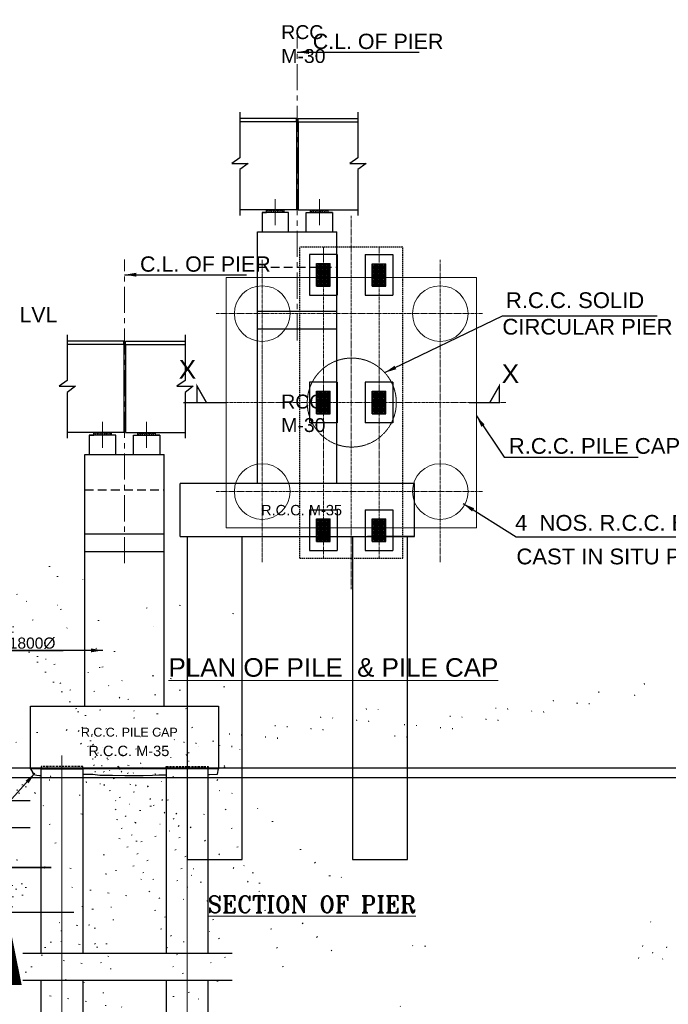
# Model space of a CAD drawing. Header units: inches. Extents: x 4599583 to 28059683, y 2538860 to 28133222513.
# Tile 14 of 89: x 4721669 to 4768288, y 28132821706 to 28132892537. Entities that reach past the tile are written whole.
import ezdxf

# ---------------------------------------------------------------- set-up
doc = ezdxf.new("R2010")
doc.units = ezdxf.units.IN
doc.header["$MEASUREMENT"] = 0
for name, pattern in [('CENTER', [2, 1.25, -0.25, 0.25, -0.25]), ('DASHED', [0.75, 0.5, -0.25]), ('DASHED2', [0.375, 0.25, -0.125]), ('HIDDEN', [0.375, 0.25, -0.125])]:
    doc.linetypes.add(name, pattern=pattern)
for name, color, linetype, lineweight in [('CEN', 3, 'CENTER', 13), ('SYM', 8, 'Continuous', 5), ('TITLE', 10, 'Continuous', 15)]:
    doc.layers.add(name, color=color, linetype=linetype, lineweight=lineweight)
for name, color, linetype in [('CENTER', 3, 'CENTER'), ('CHAINAGE', 7, 'Continuous'), ('CHNGE', 31, 'Continuous'), ('STRUCTURE', 7, 'Continuous'), ('TEX', 6, 'Continuous'), ('text', 7, 'Continuous')]:
    doc.layers.add(name, color=color, linetype=linetype)
doc.styles.add('03', font='romant.shx')
doc.styles.add('ARIAL', font='arial.ttf')
doc.styles.add('ROMANS', font='arial.ttf')
doc.styles.get("Standard").update_dxf_attribs({"font": 'arial.ttf'})
doc.linetypes.add('ZIGZAG', pattern='A,0.0001,-0.2,[131,ltypeshp.shx,S=0.2,R=0,X=-0.2,Y=0],-0.4,[131,ltypeshp.shx,S=0.2,R=180,X=0.2,Y=0],-0.2', length=0.8001)
doc.dimstyles.new('ROMANS', dxfattribs={"dimtxt": 1000, "dimasz": 850, "dimexe": 100, "dimexo": 100, "dimgap": 25, "dimtad": 1, "dimdec": 0, "dimzin": 9, "dimdsep": 46, "dimtxsty": 'ROMANS', "dimcen": 325, "dimclrd": 4, "dimclre": 4, "dimclrt": 6, "dimadec": 0, "dimazin": 0, "dimtfac": 1, "dimtdec": 0, "dimtmove": 0, "dimatfit": 3, "dimfxl": 1, "dimtolj": 1, "dimtzin": 9, "dimarcsym": 0})

# ---------------------------------------------------------------- blocks, each defined once
blk = doc.blocks.new('BN')
at = {"layer": 'CHAINAGE', "linetype": 'HIDDEN', "ltscale": 100}
blk.add_line((948848.6828196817, -1337180.460882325), (948848.6828196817, -1331589.763207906), dxfattribs=at)
at = {"layer": 'CHNGE', "linetype": 'HIDDEN', "ltscale": 100}
blk.add_line((946998.6828196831, -1337180.460882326), (946998.6828196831, -1331589.763207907), dxfattribs=at)
blk.add_line((946998.6828196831, -1337180.460882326), (946998.6828196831, -1331589.763207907), dxfattribs=at)
at = {"layer": 'STRUCTURE', "color": 0, "linetype": 'HIDDEN', "lineweight": 25, "ltscale": 100}
blk.add_line((948848.6828196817, -1331589.763207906), (946998.6828196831, -1331589.763207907), dxfattribs=at)
at = {"layer": 'STRUCTURE', "linetype": 'HIDDEN', "lineweight": 25, "ltscale": 100}
for p, q in [((948848.6828196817, -1337180.460882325), (948848.6828196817, -1331589.763207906)), ((946998.6828196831, -1337180.460882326), (948848.6828196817, -1337180.460882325))]:
    blk.add_line(p, q, dxfattribs=at)

msp = doc.modelspace()

# ---------------------------------------------------------------- hatches: boundary and pattern name
h = msp.add_hatch()
h.set_pattern_fill('ANGLE', color=256, scale=475.2, style=0)
h.set_pattern_definition([(180, (3815369.096184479, 28134607567.21101), (0, 130.6799999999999), [95.03999999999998, -35.64]), (90, (3815369.096184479, 28134607567.21101), (130.68, 8.03e-15), [95.03999999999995, -35.63999999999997])])
h.paths.add_polyline_path([(4740670.916420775, 28132878859.37635), (4739403.716420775, 28132878859.37635), (4739403.716420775, 28132878669.29635), (4740670.916420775, 28132878669.29635)])
h = msp.add_hatch()
h.set_pattern_fill('ANGLE', color=256, scale=475.2, style=0)
h.set_pattern_definition([(0, (5667875.307263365, 28134607567.21101), (0, 130.6799999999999), [95.03999999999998, -35.64]), (90, (5667875.307263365, 28134607567.21101), (-130.68, 8.03e-15), [95.03999999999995, -35.63999999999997])])
h.paths.add_polyline_path([(4742573.487027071, 28132878859.37635), (4743840.687027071, 28132878859.37635), (4743840.687027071, 28132878669.29635), (4742573.487027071, 28132878669.29635)])
h = msp.add_hatch()
h.set_pattern_fill('ANGLE', color=256, scale=475.2, style=0)
h.set_pattern_definition([(180, (3802953.472583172, 28134591548.14912), (0, 130.6799999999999), [95.03999999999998, -35.64]), (90, (3802953.472583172, 28134591548.14912), (130.68, 8.03e-15), [95.03999999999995, -35.63999999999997])])
h.paths.add_polyline_path([(4728255.292819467, 28132862840.31446), (4726988.092819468, 28132862840.31446), (4726988.092819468, 28132862650.23446), (4728255.292819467, 28132862650.23446)])
h = msp.add_hatch()
h.set_pattern_fill('ANGLE', color=256, scale=475.2, style=0)
h.set_pattern_definition([(0, (5655459.683662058, 28134591548.14912), (0, 130.6799999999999), [95.03999999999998, -35.64]), (90, (5655459.683662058, 28134591548.14912), (-130.68, 8.03e-15), [95.03999999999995, -35.63999999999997])])
h.paths.add_polyline_path([(4730157.863425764, 28132862840.31446), (4731425.063425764, 28132862840.31446), (4731425.063425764, 28132862650.23446), (4730157.863425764, 28132862650.23446)])
at = {"layer": 'CHNGE', "ltscale": 20}
h = msp.add_hatch(dxfattribs=at)
h.set_pattern_fill('ANSI31', color=256, scale=2100, style=0)
h.set_pattern_definition([(45, (11622480820.99469, 48107768255.20454), (-185.6155300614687, 185.6155300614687), [])])
h.paths.add_polyline_path([(4707650.578149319, 28132828344.63838), (4704578.510417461, 28132828344.63838), (4704578.510417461, 28132827594.63838), (4707650.578149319, 28132827594.63838)])
h.paths.add_polyline_path([(4708700.578149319, 28132828344.63838), (4707650.578149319, 28132828344.63838), (4707650.578149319, 28132827594.63838), (4708700.578149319, 28132827423.7175)])
h.paths.add_polyline_path([(4708700.578149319, 28132827423.7175), (4707650.578149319, 28132827594.63838), (4707650.578149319, 28132823094.63838), (4712750.578149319, 28132823094.63838), (4712750.578149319, 28132827594.63838), (4711700.578149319, 28132827594.63838), (4711700.578149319, 28132823844.63838), (4708700.578149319, 28132823844.63838)])
h.paths.add_polyline_path([(4712750.578149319, 28132828344.63838), (4711700.578149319, 28132828344.63838), (4711700.578149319, 28132827594.63838), (4712750.578149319, 28132827594.63838)])
h.paths.add_polyline_path([(4716650.578149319, 28132828344.63838), (4712750.578149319, 28132828344.63838), (4712750.578149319, 28132827594.63838), (4716650.578149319, 28132827594.63838)])
h.paths.add_polyline_path([(4717700.578149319, 28132828344.63838), (4716650.578149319, 28132828344.63838), (4716650.578149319, 28132827594.63838), (4717700.578149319, 28132827603.58006)])
h.paths.add_polyline_path([(4717700.578149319, 28132827603.58006), (4716650.578149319, 28132827594.63838), (4716650.578149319, 28132823094.63838), (4721750.578149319, 28132823094.63838), (4721750.578149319, 28132827594.63838), (4720700.578149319, 28132827594.63838), (4720700.578149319, 28132823844.63838), (4717700.578149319, 28132823844.63838)])
h.paths.add_polyline_path([(4721750.578149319, 28132828344.63838), (4720700.578149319, 28132828344.63838), (4720700.578149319, 28132827594.63838), (4721750.578149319, 28132827594.63838)])
h.paths.add_polyline_path([(4725037.579240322, 28132828344.63838), (4721750.578149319, 28132828344.63838), (4721750.578149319, 28132827594.63838), (4725037.579240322, 28132827594.63838)])
at = {"layer": 'STRUCTURE'}
h = msp.add_hatch(dxfattribs=at)
h.set_pattern_fill('ANGLE', color=8, scale=374.99625, angle=-270.0000000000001, style=0)
h.set_pattern_definition([(90, (4729677.185656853, 28132195949.24014), (-103.12396875, 1.57859294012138e-13), [74.99925, -28.12471875]), (180, (4729677.185656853, 28132195949.24014), (-1.641736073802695e-13, -103.12396875), [74.99925, -28.12471875])])
h.paths.add_polyline_path([(4743004.194614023, 28132874455.30817), (4743004.194614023, 28132873879.35203), (4743991.507403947, 28132873879.35203), (4743991.507403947, 28132874986.66109), (4743542.858158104, 28132874986.66109, -0.1281787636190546)])
h.paths.add_polyline_path([(4743004.194614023, 28132874986.66109), (4743004.194614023, 28132874455.30817, 0.128178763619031), (4743542.858158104, 28132874986.66109)])
h.paths.add_polyline_path([(4743004.194614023, 28132873879.35203), (4743004.194614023, 28132873361.67734), (4743991.507403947, 28132873361.67734), (4743991.507403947, 28132873879.35203)])
h = msp.add_hatch(dxfattribs=at)
h.set_pattern_fill('ANGLE', color=8, scale=374.99625, angle=-270.0000000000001, style=0)
h.set_pattern_definition([(90, (4733677.14565685, 28132195947.91177), (-103.12396875, 1.57859294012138e-13), [74.99925, -28.12471875]), (180, (4733677.14565685, 28132195947.91177), (-1.641736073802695e-13, -103.12396875), [74.99925, -28.12471875])])
h.paths.add_polyline_path([(4747004.154614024, 28132874453.9798), (4747004.154614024, 28132873878.02367), (4747991.467403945, 28132873878.02367), (4747991.467403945, 28132874985.33273), (4747542.818158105, 28132874985.33273, -0.1281787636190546)])
h.paths.add_polyline_path([(4747004.154614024, 28132874985.33273), (4747004.154614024, 28132874453.9798, 0.128178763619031), (4747542.818158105, 28132874985.33273)])
h.paths.add_polyline_path([(4747004.154614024, 28132873878.02367), (4747004.154614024, 28132873360.34898), (4747991.467403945, 28132873360.34898), (4747991.467403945, 28132873878.02367)])
h = msp.add_hatch(dxfattribs=at)
h.set_pattern_fill('ANGLE', color=8, scale=374.99625, angle=-270.0000000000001, style=0)
h.set_pattern_definition([(90, (4729677.185656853, 28132186767.9366), (-103.12396875, 1.57859294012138e-13), [74.99925, -28.12471875]), (180, (4729677.185656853, 28132186767.9366), (-1.641736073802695e-13, -103.12396875), [74.99925, -28.12471875])])
h.paths.add_polyline_path([(4743004.194614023, 28132865274.00463), (4743004.194614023, 28132864698.0485), (4743991.507403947, 28132864698.0485), (4743991.507403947, 28132865805.35755), (4743542.858158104, 28132865805.35755, -0.1281787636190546)])
h.paths.add_polyline_path([(4743004.194614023, 28132865805.35755), (4743004.194614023, 28132865274.00463, 0.128178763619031), (4743542.858158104, 28132865805.35755)])
h.paths.add_polyline_path([(4743004.194614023, 28132864698.0485), (4743004.194614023, 28132864180.3738), (4743991.507403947, 28132864180.3738), (4743991.507403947, 28132864698.0485)])
h = msp.add_hatch(dxfattribs=at)
h.set_pattern_fill('ANGLE', color=8, scale=374.99625, angle=-270.0000000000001, style=0)
h.set_pattern_definition([(90, (4733677.145656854, 28132186767.9366), (-103.12396875, 1.57859294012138e-13), [74.99925, -28.12471875]), (180, (4733677.145656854, 28132186767.9366), (-1.641736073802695e-13, -103.12396875), [74.99925, -28.12471875])])
h.paths.add_polyline_path([(4747004.154614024, 28132865274.00463), (4747004.154614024, 28132864698.0485), (4747991.467403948, 28132864698.0485), (4747991.467403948, 28132865805.35755), (4747542.818158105, 28132865805.35755, -0.1281787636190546)])
h.paths.add_polyline_path([(4747004.154614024, 28132865805.35755), (4747004.154614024, 28132865274.00463, 0.128178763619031), (4747542.818158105, 28132865805.35755)])
h.paths.add_polyline_path([(4747004.154614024, 28132864698.0485), (4747004.154614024, 28132864180.3738), (4747991.467403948, 28132864180.3738), (4747991.467403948, 28132864698.0485)])
h = msp.add_hatch(dxfattribs=at)
h.set_pattern_fill('ANGLE', color=8, scale=374.99625, angle=-270.0000000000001, style=0)
h.set_pattern_definition([(90, (4729677.185656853, 28132177586.63306), (-103.12396875, 1.57859294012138e-13), [74.99925, -28.12471875]), (180, (4729677.185656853, 28132177586.63306), (-1.641736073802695e-13, -103.12396875), [74.99925, -28.12471875])])
h.paths.add_polyline_path([(4743004.194614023, 28132856092.7011), (4743004.194614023, 28132855516.74496), (4743991.507403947, 28132855516.74496), (4743991.507403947, 28132856624.05402), (4743542.858158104, 28132856624.05402, -0.1281787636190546)])
h.paths.add_polyline_path([(4743004.194614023, 28132856624.05402), (4743004.194614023, 28132856092.7011, 0.128178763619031), (4743542.858158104, 28132856624.05402)])
h.paths.add_polyline_path([(4743004.194614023, 28132855516.74496), (4743004.194614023, 28132854999.07027), (4743991.507403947, 28132854999.07027), (4743991.507403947, 28132855516.74496)])
h = msp.add_hatch(dxfattribs=at)
h.set_pattern_fill('ANGLE', color=8, scale=374.99625, angle=-270.0000000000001, style=0)
h.set_pattern_definition([(90, (4733677.14565685, 28132177583.58969), (-103.12396875, 1.57859294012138e-13), [74.99925, -28.12471875]), (180, (4733677.14565685, 28132177583.58969), (-1.641736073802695e-13, -103.12396875), [74.99925, -28.12471875])])
h.paths.add_polyline_path([(4747004.154614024, 28132856089.65772), (4747004.154614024, 28132855513.70159), (4747991.467403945, 28132855513.70159), (4747991.467403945, 28132856621.01064), (4747542.818158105, 28132856621.01064, -0.1281787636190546)])
h.paths.add_polyline_path([(4747004.154614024, 28132856621.01064), (4747004.154614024, 28132856089.65772, 0.128178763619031), (4747542.818158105, 28132856621.01064)])
h.paths.add_polyline_path([(4747004.154614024, 28132855513.70159), (4747004.154614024, 28132854996.02689), (4747991.467403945, 28132854996.02689), (4747991.467403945, 28132855513.70159)])
at = {"layer": 'SYM'}
h = msp.add_hatch(dxfattribs=at)
h.set_pattern_fill('AR-CONC', color=256, scale=120, style=0)
h.set_pattern_definition([(49.99999999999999, (11622495026.79466, 48107747061.76063), (860.7122191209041, -75.30256197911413), [90, -990]), (355, (11622495026.79466, 48107747061.76063), (-166.5016003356, 902.6305604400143), [72.00000000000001, -792.0000000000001]), (100.4513999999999, (11622495098.52068, 48107747055.48542), (694.2112580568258, 827.3274504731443), [76.48822799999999, -841.3705343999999]), (46.18420000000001, (11622495026.79466, 48107747301.76063), (1280.689258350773, -198.6228171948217), [135, -1485]), (96.63559999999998, (11622495133.51876, 48107747285.20866), (1121.595246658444, 1168.94144508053), [114.7323455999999, -1262.055599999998]), (351.1842, (11622495026.79466, 48107747301.76063), (1121.594334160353, 1168.94232111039), [108, -1188]), (21, (11622495146.79466, 48107747241.76063), (716.2884625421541, -483.1426687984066), [90, -990]), (326.0000000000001, (11622495146.79466, 48107747241.76063), (291.9783983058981, 870.1800540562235), [71.99999999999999, -791.9999999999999]), (71.4514, (11622495206.48534, 48107747201.4987), (1008.267154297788, 387.0365960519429), [76.488228, -841.3705344]), (37.49999999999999, (11622495026.79466, 48107747061.76063), (14.5918263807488, 399.4726245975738), [0, -782.4, 0, -804.0000000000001, 0, -795.0000000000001]), (7.500000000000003, (11622495026.79466, 48107747061.76063), (315.6834449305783, 473.2940542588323), [0, -458.3999999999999, 0, -764.4, 0, -302.9999999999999]), (327.5, (11622494759.19466, 48107747061.76063), (640.586923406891, -27.06584608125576), [0, -300, 0, -936, 0, -1242]), (317.5, (11622494639.19466, 48107747061.76063), (699.8234032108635, 120.1259787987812), [0, -390, 0, -621.6, 0, -882])])
h.paths.add_polyline_path([(4722606.378122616, 28132838651.19446), (4722156.378122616, 28132838651.19446), (4722267.927990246, 28132838247.34373), (4722298.771374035, 28132838196.06126), (4722500.28519659, 28132838175.27657), (4722606.378122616, 28132838175.27657)])
h.paths.add_polyline_path([(4731606.378122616, 28132838651.19446), (4726206.378122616, 28132838651.19446), (4726206.378122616, 28132838258.41533), (4726936.765352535, 28132838258.41533), (4727436.020237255, 28132838196.06126), (4728342.551243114, 28132838196.06126), (4729216.247995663, 28132838175.27657), (4730235.559471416, 28132838175.27657), (4730622.033886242, 28132838196.06126), (4731079.683965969, 28132838216.84595), (4731606.378122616, 28132838203.49701)])
h.paths.add_polyline_path([(4735656.378122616, 28132838651.19446), (4735206.378122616, 28132838651.19446), (4735206.378122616, 28132838240.91322), (4735319.824728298, 28132838242.41756), (4735457.479505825, 28132838250.88334)])

# ---------------------------------------------------------------- linework, layer by layer
at = {"ltscale": 800}
for p, q in [((4737500.652239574, 28132885878.32067), (4737500.652239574, 28132882603.29361)), ((4741558.841723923, 28132885432.97635), (4737500.652239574, 28132885432.97635)), ((4741558.841723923, 28132885195.37635), (4741558.841723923, 28132885432.97635)), ((4741685.561723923, 28132885195.37635), (4741685.561723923, 28132885432.97635)), ((4741685.561723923, 28132885432.97635), (4745973.21355081, 28132885432.97635)), ((4745973.21355081, 28132885878.32067), (4745973.21355081, 28132882603.29361)), ((4741558.841723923, 28132885195.37635), (4737500.652239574, 28132885195.37635)), ((4741558.841723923, 28132885195.37635), (4741558.841723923, 28132878859.37635)), ((4741685.561723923, 28132885195.37635), (4741685.561723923, 28132878859.37635)), ((4741685.561723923, 28132885195.37635), (4745973.21355081, 28132885195.37635)), ((4737500.652239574, 28132882603.29361), (4736921.131074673, 28132882196.50039)), ((4745973.21355081, 28132882603.29361), (4745388.343989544, 28132882196.50039)), ((4736921.131074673, 28132882196.50039), (4738097.70989085, 28132882196.50039)), ((4738097.70989085, 28132882196.50039), (4737500.652239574, 28132881748.28942)), ((4745388.343989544, 28132882196.50039), (4746560.40266184, 28132882196.50039)), ((4746560.40266184, 28132882196.50039), (4745973.21355081, 28132881748.28942)), ((4737500.652239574, 28132881748.28942), (4737500.652239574, 28132878458.01214)), ((4745973.21355081, 28132881748.28942), (4745973.21355081, 28132878458.01214)), ((4741558.841723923, 28132878859.37635), (4737500.652239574, 28132878859.37635)), ((4741685.561723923, 28132878859.37635), (4745973.213550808, 28132878859.37635)), ((4725085.028638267, 28132869859.25879), (4725085.028638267, 28132866584.23172)), ((4733557.589949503, 28132869859.25879), (4733557.589949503, 28132866584.23172)), ((4729143.218122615, 28132869413.91446), (4725085.028638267, 28132869413.91446)), ((4729143.218122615, 28132869176.31446), (4725085.028638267, 28132869176.31446)), ((4729143.218122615, 28132869176.31446), (4729143.218122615, 28132869413.91446)), ((4729143.218122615, 28132869176.31446), (4729143.218122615, 28132862840.31446)), ((4729269.938122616, 28132869176.31446), (4729269.938122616, 28132869413.91446)), ((4729269.938122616, 28132869413.91446), (4733557.589949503, 28132869413.91446)), ((4729269.938122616, 28132869176.31446), (4729269.938122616, 28132862840.31446)), ((4729269.938122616, 28132869176.31446), (4733557.589949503, 28132869176.31446)), ((4725085.028638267, 28132866584.23172), (4724505.507473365, 28132866177.4385)), ((4733557.589949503, 28132866584.23172), (4732972.720388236, 28132866177.4385)), ((4724505.507473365, 28132866177.4385), (4725682.086289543, 28132866177.4385)), ((4725682.086289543, 28132866177.4385), (4725085.028638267, 28132865729.22753)), ((4725085.028638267, 28132865729.22753), (4725085.028638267, 28132862438.95025)), ((4732972.720388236, 28132866177.4385), (4734144.779060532, 28132866177.4385)), ((4734144.779060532, 28132866177.4385), (4733557.589949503, 28132865729.22753)), ((4733557.589949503, 28132865729.22753), (4733557.589949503, 28132862438.95025)), ((4729143.218122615, 28132862840.31446), (4725085.028638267, 28132862840.31446)), ((4729269.938122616, 28132862840.31446), (4733557.589949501, 28132862840.31446)), ((4733207.20172392, 28132855368.65635), (4733207.20172392, 28132859170.25635)), ((4750037.20172392, 28132855368.65635), (4750037.20172392, 28132859170.25635)), ((4741622.20172392, 28132855368.65635), (4750037.20172392, 28132855368.65635)), ((4743602.20172392, 28132855368.65635), (4747562.20172392, 28132855368.65635)), ((4750037.20172392, 28132855368.65635), (4746671.201723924, 28132855368.65635)), ((4722456.378122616, 28132843151.19446), (4726355.378122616, 28132843151.19446))]:
    msp.add_line(p, q, dxfattribs=at)
for p, q in [((4740987.716420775, 28132878669.29635), (4739086.916420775, 28132878669.29635)), ((4739086.916420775, 28132878669.29635), (4739086.916420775, 28132877275.37635)), ((4739086.916420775, 28132878669.29635), (4739403.716420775, 28132878669.29635)), ((4739403.716420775, 28132878669.29635), (4739403.716420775, 28132878859.37635)), ((4740670.916420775, 28132878859.37635), (4739403.716420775, 28132878859.37635)), ((4740670.916420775, 28132878669.29635), (4740670.916420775, 28132878859.37635)), ((4740987.716420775, 28132878669.29635), (4740670.916420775, 28132878669.29635)), ((4740987.716420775, 28132877275.37635), (4740987.716420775, 28132878669.29635)), ((4742256.687027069, 28132877275.37635), (4742256.687027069, 28132878669.29635)), ((4742256.687027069, 28132878669.29635), (4744157.48702707, 28132878669.29635)), ((4742256.687027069, 28132878669.29635), (4742573.48702707, 28132878669.29635)), ((4742573.48702707, 28132878669.29635), (4742573.48702707, 28132878859.37635)), ((4742573.48702707, 28132878859.37635), (4743840.687027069, 28132878859.37635)), ((4743840.687027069, 28132878669.29635), (4743840.687027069, 28132878859.37635)), ((4744157.48702707, 28132878669.29635), (4743840.687027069, 28132878669.29635)), ((4744157.48702707, 28132878669.29635), (4744157.48702707, 28132877275.37635)), ((4738771.001723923, 28132877275.37635), (4744473.401723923, 28132877275.37635)), ((4738771.001723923, 28132871572.97635), (4738771.001723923, 28132877275.37635)), ((4744473.401723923, 28132871572.97635), (4744473.401723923, 28132877275.37635)), ((4738771.001723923, 28132871572.97635), (4744473.401723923, 28132871572.97635)), ((4738771.001723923, 28132859170.25635), (4738771.001723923, 28132871572.97635)), ((4744473.401723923, 28132859170.25635), (4744473.401723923, 28132871572.97635)), ((4738771.001723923, 28132870305.77635), (4744473.401723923, 28132870305.77635)), ((4726988.092819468, 28132862650.23446), (4726988.092819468, 28132862840.31446)), ((4728255.292819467, 28132862840.31446), (4726988.092819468, 28132862840.31446)), ((4728255.292819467, 28132862650.23446), (4728255.292819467, 28132862840.31446)), ((4730157.863425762, 28132862650.23446), (4730157.863425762, 28132862840.31446)), ((4730157.863425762, 28132862840.31446), (4731425.063425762, 28132862840.31446)), ((4731425.063425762, 28132862650.23446), (4731425.063425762, 28132862840.31446)), ((4728572.092819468, 28132862650.23446), (4726671.292819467, 28132862650.23446)), ((4726671.292819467, 28132862650.23446), (4726671.292819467, 28132861256.31446)), ((4726671.292819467, 28132862650.23446), (4726988.092819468, 28132862650.23446)), ((4728572.092819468, 28132862650.23446), (4728255.292819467, 28132862650.23446)), ((4728572.092819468, 28132861256.31446), (4728572.092819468, 28132862650.23446)), ((4729841.063425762, 28132861256.31446), (4729841.063425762, 28132862650.23446)), ((4729841.063425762, 28132862650.23446), (4731741.863425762, 28132862650.23446)), ((4729841.063425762, 28132862650.23446), (4730157.863425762, 28132862650.23446)), ((4731741.863425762, 28132862650.23446), (4731425.063425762, 28132862650.23446)), ((4731741.863425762, 28132862650.23446), (4731741.863425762, 28132861256.31446)), ((4726355.378122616, 28132861256.31446), (4732057.778122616, 28132861256.31446)), ((4726355.378122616, 28132855553.91446), (4726355.378122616, 28132861256.31446)), ((4732057.778122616, 28132855553.91446), (4732057.778122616, 28132861256.31446)), ((4750037.20172392, 28132859170.25635), (4733207.20172392, 28132859170.25635)), ((4750037.20172392, 28132859170.25635), (4733207.20172392, 28132859170.25635)), ((4726355.378122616, 28132855553.91446), (4732057.778122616, 28132855553.91446)), ((4726355.378122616, 28132843151.19446), (4726355.378122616, 28132855553.91446)), ((4732057.778122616, 28132843151.19446), (4732057.778122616, 28132855553.91446)), ((4733207.20172392, 28132855368.65635), (4750037.20172392, 28132855368.65635)), ((4726355.378122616, 28132854286.71446), (4732057.778122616, 28132854286.71446))]:
    msp.add_line(p, q)
at = {"linetype": 'DASHED2', "ltscale": 2500}
for p, q in [((4738771.001723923, 28132874740.97635), (4744473.401723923, 28132874740.97635)), ((4726355.378122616, 28132858721.91446), (4732057.778122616, 28132858721.91446))]:
    msp.add_line(p, q, dxfattribs=at)
at = {"linetype": 'ZIGZAG', "ltscale": 1500}
for p, q in [((4707381.883365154, 28132836373.83656), (4722427.483674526, 28132836373.83656)), ((4707381.883365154, 28132834419.03796), (4722427.483674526, 28132834419.03796)), ((4721887.683338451, 28132825390.27221), (4736933.283647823, 28132825390.27221)), ((4721887.683338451, 28132823435.47361), (4736933.283647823, 28132823435.47361))]:
    msp.add_line(p, q, dxfattribs=at)
at = {"linetype": 'Continuous', "lineweight": 9, "ltscale": 100}
msp.add_lwpolyline([(4736497.921008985, 28132855992.95568), (4754497.741008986, 28132855992.95568), (4754497.741008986, 28132873992.77568), (4736497.921008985, 28132873992.77568)], close=True, dxfattribs=at)
at = {"const_width": 99.99899999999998}
for points in [[(4736497.921008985, 28132864992.86568), (4734415.03343147, 28132864992.86568), (4734415.03343147, 28132866181.57395), (4735110.174322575, 28132864962.86598)], [(4753969.746288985, 28132864992.86568), (4756134.6330465, 28132864992.86568), (4756134.6330465, 28132866181.57395), (4755439.492155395, 28132864962.86598)]]:
    msp.add_lwpolyline(points, dxfattribs=at)
for points in [[(4722456.378122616, 28132838651.19446), (4722685.128436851, 28132838247.34373), (4722898.771374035, 28132838196.06126), (4722898.771374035, 28132838196.06126), (4723100.28519659, 28132838175.27657), (4723206.378122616, 28132838175.27657)], [(4735206.378122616, 28132838240.91322), (4735319.824728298, 28132838242.41756), (4735882.654875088, 28132838250.88334), (4735956.378122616, 28132838651.19446)], [(4726206.378122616, 28132838258.41533), (4726936.765352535, 28132838258.41533), (4727436.020237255, 28132838196.06126), (4728342.551243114, 28132838196.06126), (4729216.247995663, 28132838175.27657), (4730535.559471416, 28132838175.27657), (4731222.033886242, 28132838196.06126), (4731679.683965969, 28132838216.84595), (4732206.378122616, 28132838203.49701)]]:
    msp.add_lwpolyline(points)
at = {"linetype": 'Continuous', "lineweight": 9, "ltscale": 100}
for centre in [(4739097.895008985, 28132871392.80168), (4751897.767008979, 28132871392.80168), (4739097.895008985, 28132858592.92968), (4751897.767008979, 28132858592.92968)]:
    msp.add_circle(centre, 1999.979999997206, dxfattribs=at)
at = {"linetype": 'HIDDEN', "lineweight": 9, "ltscale": 100}
msp.add_circle((4745538.830598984, 28132864992.86568), 3199.96800000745, dxfattribs=at)
at = {"layer": 'CEN', "color": 0, "ltscale": 1500}
for p, q in [((4741622.20172392, 28132869466.45222), (4741622.201723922, 28132891293.99377)), ((4729206.578122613, 28132853447.39033), (4729206.578122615, 28132875274.93188)), ((4727621.692819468, 28132861741.59446), (4727621.692819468, 28132863708.69289)), ((4730791.463425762, 28132861741.59446), (4730791.463425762, 28132863708.69289))]:
    msp.add_line(p, q, dxfattribs=at)
at = {"layer": 'CEN', "ltscale": 1500}
for p, q in [((4740037.316420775, 28132877760.65635), (4740037.316420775, 28132879727.75478)), ((4743207.087027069, 28132877760.65635), (4743207.087027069, 28132879727.75478))]:
    msp.add_line(p, q, dxfattribs=at)
at = {"layer": 'CEN', "ltscale": 150}
for p, q in [((4745497.831008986, 28132878417.52322), (4745497.831008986, 28132851568.20814)), ((4743497.851008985, 28132853811.58214), (4743497.851008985, 28132876174.14921)), ((4747497.811008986, 28132853811.58214), (4747497.811008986, 28132876174.14921)), ((4751897.767008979, 28132875251.10756), (4751897.767008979, 28132853518.40799)), ((4735795.287789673, 28132871392.80168), (4754925.449368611, 28132871392.80168)), ((4734374.033841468, 28132864992.86568), (4756621.628176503, 28132864992.86568)), ((4735795.287789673, 28132858592.92968), (4754925.449368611, 28132858592.92968))]:
    msp.add_line(p, q, dxfattribs=at)
at = {"layer": 'CEN', "ltscale": 45}
msp.add_line((4739097.895008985, 28132875251.10756), (4739097.895008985, 28132853518.40799), dxfattribs=at)
at = {"layer": 'CEN', "color": 0, "ltscale": 30}
for p, q in [((4733706.378122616, 28132810908.5279), (4733706.378122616, 28132840032.83646)), ((4724706.378122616, 28132810908.5279), (4724706.378122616, 28132839611.61288))]:
    msp.add_line(p, q, dxfattribs=at)
at = {"layer": 'CENTER', "color": 3, "linetype": 'Continuous'}
msp.add_line((4733436.487661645, 28132864992.86568), (4736497.921008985, 28132864992.86568), dxfattribs=at)
at = {"layer": 'CENTER', "color": 0, "linetype": 'Continuous'}
msp.add_lwpolyline([(4599583.245159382, 28133045717.46151), (4917789.681113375, 28133045717.46151), (4917789.681113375, 28132837989.55218), (4599583.245159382, 28132837989.55218)], close=True, dxfattribs=at)
at = {"layer": 'CHAINAGE', "linetype": 'ByBlock'}
for p, q in [((4742497.861008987, 28132875639.27084), (4742497.861008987, 28132872709.06758)), ((4744497.841008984, 28132875639.27084), (4742497.861008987, 28132875639.27084)), ((4744497.841008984, 28132875639.27084), (4744497.841008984, 28132872709.06758)), ((4746497.821008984, 28132875639.27084), (4748497.801008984, 28132875639.27084)), ((4746497.821008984, 28132875639.27084), (4746497.821008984, 28132872709.06758)), ((4748497.801008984, 28132875639.27084), (4748497.801008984, 28132872709.06758)), ((4742497.861008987, 28132872709.06758), (4744497.841008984, 28132872709.06758)), ((4746497.821008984, 28132872709.06758), (4748497.801008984, 28132872709.06758)), ((4744497.841008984, 28132866457.9673), (4742497.861008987, 28132866457.9673)), ((4742497.861008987, 28132866457.9673), (4742497.861008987, 28132863527.76405)), ((4744497.841008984, 28132866457.9673), (4744497.841008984, 28132863527.76405)), ((4748497.801008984, 28132866457.9673), (4746497.821008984, 28132866457.9673)), ((4746497.821008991, 28132866457.9673), (4746497.821008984, 28132863527.76405)), ((4748497.801008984, 28132866457.9673), (4748497.801008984, 28132863527.76405)), ((4744497.841008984, 28132863527.76405), (4742497.861008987, 28132863527.76405)), ((4748497.801008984, 28132863527.76405), (4746497.821008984, 28132863527.76405)), ((4742497.861008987, 28132857276.66377), (4744497.841008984, 28132857276.66377)), ((4742497.861008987, 28132857276.66377), (4742497.861008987, 28132854346.46051)), ((4744497.841008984, 28132857276.66377), (4744497.841008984, 28132854346.46051)), ((4746497.821008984, 28132857276.66377), (4748497.801008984, 28132857276.66377)), ((4746497.821008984, 28132857276.66377), (4746497.821008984, 28132854346.46051)), ((4748497.801008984, 28132857276.66377), (4748497.801008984, 28132854346.46051)), ((4742497.861008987, 28132854346.46051), (4744497.841008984, 28132854346.46051)), ((4746497.821008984, 28132854346.46051), (4748497.801008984, 28132854346.46051))]:
    msp.add_line(p, q, dxfattribs=at)
at = {"layer": 'CHNGE', "color": 50}
msp.add_lwpolyline([(4600293.868862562, 28133045006.8378), (4917079.057410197, 28133045006.8378), (4917079.057410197, 28132838700.17588), (4600293.868862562, 28132838700.17588)], close=True, dxfattribs=at)
at = {"layer": 'CHNGE', "color": 0, "linetype": 'DASHED', "ltscale": 300}
for points in [[(4726206.378122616, 28132838801.19446), (4723206.378122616, 28132838801.19446), (4723206.378122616, 28132838651.19446), (4726206.378122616, 28132838651.19446)], [(4732206.378122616, 28132838801.19446), (4735206.378122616, 28132838801.19446), (4735206.378122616, 28132838651.19446), (4732206.378122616, 28132838651.19446)]]:
    msp.add_lwpolyline(points, close=True, dxfattribs=at)
at = {"layer": 'STRUCTURE', "color": 253}
for p, q in [((4743004.194614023, 28132874986.66109), (4743991.507403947, 28132874986.66109)), ((4743004.194614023, 28132873361.67734), (4743004.194614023, 28132874986.66109)), ((4743991.507403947, 28132873361.67734), (4743991.507403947, 28132874986.66109)), ((4747004.154614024, 28132874985.33273), (4747991.467403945, 28132874985.33273)), ((4747004.154614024, 28132873360.34898), (4747004.154614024, 28132874985.33273)), ((4747991.467403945, 28132873360.34898), (4747991.467403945, 28132874985.33273)), ((4743004.194614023, 28132873361.67734), (4743991.507403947, 28132873361.67734)), ((4747004.154614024, 28132873360.34898), (4747991.467403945, 28132873360.34898)), ((4743004.194614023, 28132865805.35755), (4743991.507403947, 28132865805.35755)), ((4743004.194614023, 28132864180.3738), (4743004.194614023, 28132865805.35755)), ((4743991.507403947, 28132864180.3738), (4743991.507403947, 28132865805.35755)), ((4747004.154614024, 28132865805.35755), (4747991.467403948, 28132865805.35755)), ((4747004.154614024, 28132864180.3738), (4747004.154614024, 28132865805.35755)), ((4747991.467403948, 28132864180.3738), (4747991.467403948, 28132865805.35755)), ((4743004.194614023, 28132864180.3738), (4743991.507403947, 28132864180.3738)), ((4747004.154614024, 28132864180.3738), (4747991.467403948, 28132864180.3738)), ((4743004.194614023, 28132856624.05402), (4743991.507403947, 28132856624.05402)), ((4743004.194614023, 28132854999.07027), (4743004.194614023, 28132856624.05402)), ((4743991.507403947, 28132854999.07027), (4743991.507403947, 28132856624.05402)), ((4747004.154614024, 28132856621.01064), (4747991.467403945, 28132856621.01064)), ((4747004.154614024, 28132854996.02689), (4747004.154614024, 28132856621.01064)), ((4747991.467403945, 28132854996.02689), (4747991.467403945, 28132856621.01064)), ((4743004.194614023, 28132854999.07027), (4743991.507403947, 28132854999.07027)), ((4747004.154614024, 28132854996.02689), (4747991.467403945, 28132854996.02689))]:
    msp.add_line(p, q, dxfattribs=at)
at = {"layer": 'TEX', "color": 0, "ltscale": 20}
msp.add_line((4720700.578149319, 28132828344.63838), (4725037.579240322, 28132828344.63838), dxfattribs=at)
msp.add_lwpolyline([(4722456.378122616, 28132843151.19446), (4735956.378122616, 28132843151.19446), (4735956.378122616, 28132838651.19446), (4722456.378122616, 28132838651.19446)], close=True, dxfattribs=at)
for points in [[(4723206.378122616, 28132825390.27221), (4723206.378122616, 28132838651.19446), (4726206.378122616, 28132838651.19446), (4726206.378122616, 28132825390.27221)], [(4735206.378122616, 28132825390.27221), (4735206.378122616, 28132838651.19446), (4732206.378122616, 28132838651.19446), (4732206.378122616, 28132825390.27221)], [(4726206.378122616, 28132823435.47361), (4726206.378122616, 28132812861.07403), (4723206.378122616, 28132812861.07403), (4723206.378122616, 28132823435.47361)], [(4732206.378122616, 28132823435.47361), (4732206.378122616, 28132812861.07403), (4735206.378122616, 28132812861.07403), (4735206.378122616, 28132823435.47361)]]:
    msp.add_lwpolyline(points, dxfattribs=at)
at = {"layer": 'text', "linetype": 'ByBlock'}
msp.add_line((4723558.083501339, 28132828344.63838), (4725559.514531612, 28132828344.63838), dxfattribs=at)
at = {"layer": 'text'}
for points in [[(4733702.20172392, 28132855368.65635), (4733702.20172392, 28132847331.82471)], [(4737662.20172392, 28132849890.20934), (4737662.20172392, 28132855368.65635)], [(4745582.20172392, 28132855368.65635), (4745582.20172392, 28132847331.82471)], [(4749542.20172392, 28132849890.20934), (4749542.20172392, 28132855368.65635)], [(4749542.20172392, 28132849890.20934), (4749542.20172392, 28132855299.70601)], [(4749542.20172392, 28132840447.8078), (4749542.20172392, 28132849942.58818)], [(4733702.20172392, 28132847331.82471), (4733702.20172392, 28132832123.82436), (4737662.20172392, 28132832123.82436), (4737662.20172392, 28132849890.20934)], [(4745582.20172392, 28132847331.82471), (4745582.20172392, 28132832123.82436), (4749542.20172392, 28132832123.82436), (4749542.20172392, 28132849236.66072)]]:
    msp.add_lwpolyline(points, dxfattribs=at)

# ---------------------------------------------------------------- block references
at = {"layer": 'CHNGE', "xscale": 3.99995999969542, "yscale": 3.999961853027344, "zscale": 3.99996}
msp.add_blockref('BN', (953841.0166776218, 28138202479.93845), dxfattribs=at)

# ---------------------------------------------------------------- texts
at = {"ltscale": 800, "char_height": 1100, "width": 44849.30822679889, "attachment_point": 1}
for insert in [(4742734.38268459, 28132891528.92339), (4730318.759083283, 28132875509.86151)]:
    msp.add_mtext('C.L. OF PIER', dxfattribs=dict(at, insert=insert))
at = {"insert": (4724383.091881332, 28132871871.98763), "char_height": 1100, "width": 44849.30822679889, "attachment_point": 3}
msp.add_mtext('FORMATION LVL', dxfattribs=at)
at = {"layer": 'text', "color": 0, "style": 'ARIAL'}
for s, p in [('RCC', (4740467.13665742, 28132891141.39374)), ('M-30', (4740467.13665742, 28132889423.77372)), ('RCC', (4740467.136657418, 28132864565.04288)), ('M-30', (4740467.136657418, 28132862875.46027))]:
    msp.add_text(s, height=1000, dxfattribs=at).set_placement(p)
at = {"layer": 'text', "color": 6, "style": 'ROMANS'}
for s, p in [('R.C.C. SOLID', (4756618.994133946, 28132871791.26674)), (' CIRCULAR PIER', (4755925.458555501, 28132869883.06997)), ('R.C.C. PILE CAP', (4756825.915371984, 28132861307.90604)), ('4  NOS. R.C.C. BORED ', (4757271.896552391, 28132855774.73286)), ('CAST IN SITU PILES', (4757373.615304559, 28132853354.99316))]:
    msp.add_text(s, height=1133.322, dxfattribs=at).set_placement(p)
at = {"layer": 'text', "style": 'ROMANS'}
for s, height, p in [('R.C.C. SOLID CIRCULAR PIER 1800%%C', 799.999998, (4704615.64811598, 28132847290.45304)), ('R.C.C. PILE CAP', 639.9999984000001, (4726070.745937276, 28132840963.31575))]:
    msp.add_text(s, height=height, dxfattribs=at).set_placement(p)
at = {"layer": 'text', "color": 0, "char_height": 750, "width": 7451.789111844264, "attachment_point": 1}
for insert in [(4739018.532580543, 28132857630.65574), (4726602.908979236, 28132840308.10162)]:
    msp.add_mtext('R.C.C. M-35', dxfattribs=dict(at, insert=insert))
at = {"layer": 'TITLE', "color": 200, "linetype": 'Continuous', "style": 'ROMANS'}
for s, p in [('X', (4733105.57375142, 28132866720.95831)), ('X', (4756319.258831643, 28132866412.34079)), ('%%UPLAN OF PILE  & PILE CAP', (4732366.604473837, 28132845272.0543))]:
    msp.add_text(s, height=1333.32, dxfattribs=at).set_placement(p)
at = {"layer": 'TITLE', "color": 0, "insert": (4750140.213322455, 28132829497.33654), "char_height": 1200, "width": 17097.71428571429, "attachment_point": 3, "style": '03'}
msp.add_mtext('{\\LSECTION OF PIER}', dxfattribs=at)

# ---------------------------------------------------------------- leaders
at = {"ltscale": 800}
for points in [[(4741622.201723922, 28132890208.61474), (4750386.931971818, 28132890208.61474)], [(4729206.578122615, 28132874189.55285), (4737971.308370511, 28132874189.55285)], [(4696847.158326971, 28132847166.01111), (4724788.505163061, 28132847166.01111)], [(4727645.637204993, 28132847166.01111), (4705400.198320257, 28132847166.01111)], [(4722766.761896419, 28132838325.2151), (4720250.976494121, 28132835558.11115), (4705688.899147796, 28132835558.11115)], [(4698490.349875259, 28132831550.01869), (4723931.002693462, 28132831550.01869)]]:
    msp.add_leader(points, dimstyle='ROMANS', override={"dimtad": 0, "dimclrd": 256, "dimfxl": 300, "dimfxlon": 1}, dxfattribs=at)
at = {"layer": 'CENTER', "color": 0, "linetype": 'Continuous'}
for points in [[(4747905.374764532, 28132867146.76073), (4756373.250103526, 28132871228.64021), (4767494.340996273, 28132871228.64021)], [(4754497.741008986, 28132864030.68655), (4756489.608220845, 28132861065.55154), (4766123.186775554, 28132861065.55154)], [(4753536.387737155, 28132857726.46342), (4757362.18861571, 28132855336.44837), (4768843.465324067, 28132855336.44837)]]:
    msp.add_leader(points, dimstyle='ROMANS', override={"dimlfac": 0.3333333, "dimfxl": 100, "dimfxlon": 1}, dxfattribs=at)
at = {"layer": 'text'}
msp.add_leader([(4723931.002693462, 28132831550.01869), (4698490.349875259, 28132831550.01869)], dimstyle='ROMANS', override={"dimasz": 500, "dimgap": 15, "dimtad": 0}, dxfattribs=at)

doc.saveas('drawing.dxf')
